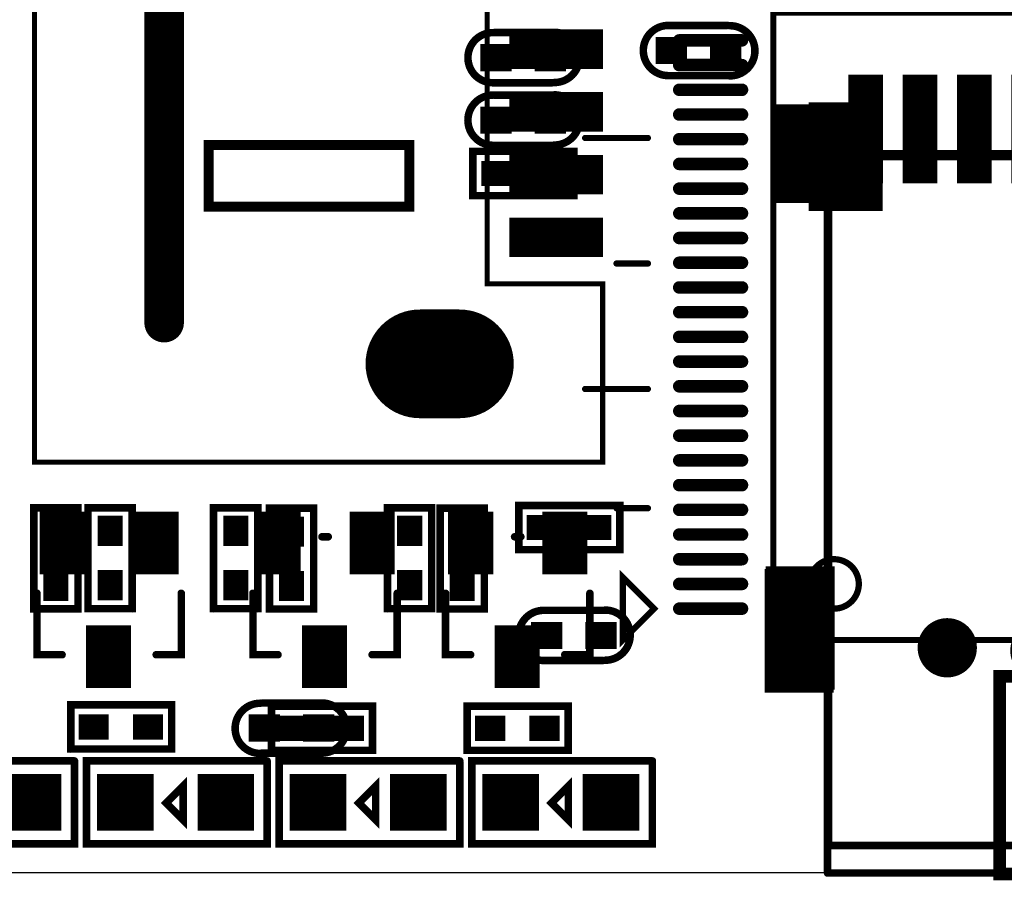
# Model space of a CAD drawing. Extents: x 68 to 180, y 55 to 144.
# Tile 2 of 27: x 92 to 111, y 56 to 73. Entities that reach past the tile are written whole.
import ezdxf

# ---------------------------------------------------------------- set-up
doc = ezdxf.new("R2010")
doc.units = 0
doc.header["$MEASUREMENT"] = 0
doc.layers.get('0').update_dxf_attribs({"linetype": 'CONTINUOUS'})
for name, color, linetype in [('BOARD_OUTLINE_00', 2, 'CONTINUOUS'), ('DRIL_PLTE_THRU_01', 16, 'CONTINUOUS'), ('DRIL_PLTE_THRU_02', 4, 'CONTINUOUS'), ('DRIL_PLTE_THRU_03', 96, 'CONTINUOUS'), ('DRIL_PLTE_THRU_04', 136, 'CONTINUOUS'), ('DRIL_PLTE_THRU_05', 34, 'CONTINUOUS'), ('DRIL_PLTE_THRU_06', 176, 'CONTINUOUS'), ('DRIL_SYMBOL', 2, 'CONTINUOUS'), ('PADS_BOT', 5, 'CONTINUOUS'), ('PADS_INNER', 1, 'CONTINUOUS'), ('PADS_TOP', 1, 'CONTINUOUS'), ('PART_BOT_2DLINE_00', 253, 'CONTINUOUS'), ('PART_TOP_2DLINE_00', 67, 'CONTINUOUS'), ('PART_TOP_2DLINE_126', 2, 'CONTINUOUS')]:
    doc.layers.add(name, color=color, linetype=linetype)

# ---------------------------------------------------------------- blocks, each defined once
blk = doc.blocks.new('BOARD_5728')
at = {"layer": 'BOARD_OUTLINE_00', "const_width": 0.0254}
blk.add_lwpolyline([(0, -12.664, -0.306685), (1, -11.664), (110.44, -11.664, -0.233627), (111.44, -12.664), (111.44, -92.464, -0.199366), (110.44, -93.464), (1, -93.464, -0.298113), (0, -92.464), (0, -85.073), (12, -85.073), (12, -50.989), (2.337, -50.989), (2.356, -32.194), (0, -32.194)], format="xyb", close=True, dxfattribs=at)
blk = doc.blocks.new('SMOOTH_0$1524')
at = {"const_width": 0.0762}
blk.add_lwpolyline([(-0.0381, 0, 1), (0.0381, 0, 1)], format="xyb", close=True, dxfattribs=at)
blk = doc.blocks.new('PART_BODY_TOP_5760')
at = {"layer": 'PART_TOP_2DLINE_00', "const_width": 0.1524}
blk.add_lwpolyline([(-0.8128, 1.8542), (0.8382, 1.8542), (0.8382, -1.8034), (-0.8382, -1.8034), (-0.8382, 1.8542)], dxfattribs=at)
blk.add_lwpolyline([(0.3556, 0.1524), (-0.3302, 0.1524), (0.0127, -0.1905)], close=True, dxfattribs=at)
blk.add_lwpolyline([(0.3556, 0.1524), (-0.3302, 0.1524), (0.0127, -0.1905)], close=True, dxfattribs=at)
blk.add_lwpolyline([(0.3556, 0.1524), (-0.3302, 0.1524), (0.0127, -0.1905)], close=True, dxfattribs=at)
at = {"layer": 'PART_TOP_2DLINE_00'}
for p in [(-0.8382, 1.8542), (-0.8128, 1.8542), (0.8382, 1.8542), (-0.3302, 0.1524), (-0.3302, 0.1524), (-0.3302, 0.1524), (0.3556, 0.1524), (0.3556, 0.1524), (0.3556, 0.1524), (0.0127, -0.1905), (0.0127, -0.1905), (0.0127, -0.1905), (-0.8382, -1.8034), (0.8382, -1.8034)]:
    blk.add_blockref('SMOOTH_0$1524', p, dxfattribs=at)
blk = doc.blocks.new('DRIL_HOLE_0')
blk.add_lwpolyline([(0, 0, 1), (0, 0, 1)], format="xyb", close=True)
blk = doc.blocks.new('PAD_0')
blk.add_lwpolyline([(0, 0, 1), (0, 0, 1)], format="xyb", close=True)
blk = doc.blocks.new('PAD_39')
at = {"const_width": 1.143}
blk.add_lwpolyline([(-0.5715, 0), (0.5715, 0)], dxfattribs=at)
blk = doc.blocks.new('STK_TOP_55')
at = {"layer": 'DRIL_PLTE_THRU_01'}
blk.add_blockref('DRIL_HOLE_0', (0, 0), dxfattribs=at)
at = {"layer": 'DRIL_PLTE_THRU_02'}
blk.add_blockref('DRIL_HOLE_0', (0, 0), dxfattribs=at)
at = {"layer": 'DRIL_PLTE_THRU_03'}
blk.add_blockref('DRIL_HOLE_0', (0, 0), dxfattribs=at)
at = {"layer": 'DRIL_PLTE_THRU_04'}
blk.add_blockref('DRIL_HOLE_0', (0, 0), dxfattribs=at)
at = {"layer": 'DRIL_PLTE_THRU_05'}
blk.add_blockref('DRIL_HOLE_0', (0, 0), dxfattribs=at)
at = {"layer": 'DRIL_PLTE_THRU_06'}
blk.add_blockref('DRIL_HOLE_0', (0, 0), dxfattribs=at)
at = {"layer": 'PADS_BOT'}
blk.add_blockref('PAD_0', (0, 0), dxfattribs=at)
at = {"layer": 'PADS_INNER'}
blk.add_blockref('PAD_0', (0, 0), dxfattribs=at)
at = {"layer": 'PADS_TOP'}
blk.add_blockref('PAD_39', (0, 0), dxfattribs=at)
blk = doc.blocks.new('SYM_TOP_43')
for name, p in [('PART_BODY_TOP_5760', (0, 0)), ('STK_TOP_55', (0, 1.016)), ('STK_TOP_55', (0, -1.016))]:
    blk.add_blockref(name, p)
blk = doc.blocks.new('PART_TOP_89')
blk.add_blockref('SYM_TOP_43', (0, 0))
blk = doc.blocks.new('PART_TOP_90')
blk.add_blockref('SYM_TOP_43', (0, 0))
blk = doc.blocks.new('PART_BODY_TOP_5761')
at = {"layer": 'PART_TOP_2DLINE_00', "const_width": 0.152}
for points in [[(-7.35, 10), (7.35, 10)], [(-7.35, 10), (-7.35, -4)], [(7.35, 10), (7.35, -4.5)]]:
    blk.add_lwpolyline(points, dxfattribs=at)
blk.add_lwpolyline([(-7.35, -4), (2.35, -4, -0.156149), (3.3, -4.5), (7.35, -4.5)], format="xyb", dxfattribs=at)
at = {"layer": 'PART_TOP_2DLINE_00'}
for p in [(-7.35, 10), (-7.35, 10), (7.35, 10), (7.35, 10), (-7.35, -4), (-7.35, -4), (2.35, -4), (3.3, -4.5), (7.35, -4.5), (7.35, -4.5)]:
    blk.add_blockref('SMOOTH_0$1524', p, dxfattribs=at)
blk = doc.blocks.new('PAD_40')
at = {"const_width": 0.7}
blk.add_lwpolyline([(-1.1, 0), (1.1, 0)], dxfattribs=at)
blk = doc.blocks.new('STK_TOP_56')
at = {"layer": 'DRIL_PLTE_THRU_01'}
blk.add_blockref('DRIL_HOLE_0', (0, 0), dxfattribs=at)
at = {"layer": 'DRIL_PLTE_THRU_02'}
blk.add_blockref('DRIL_HOLE_0', (0, 0), dxfattribs=at)
at = {"layer": 'DRIL_PLTE_THRU_03'}
blk.add_blockref('DRIL_HOLE_0', (0, 0), dxfattribs=at)
at = {"layer": 'DRIL_PLTE_THRU_04'}
blk.add_blockref('DRIL_HOLE_0', (0, 0), dxfattribs=at)
at = {"layer": 'DRIL_PLTE_THRU_05'}
blk.add_blockref('DRIL_HOLE_0', (0, 0), dxfattribs=at)
at = {"layer": 'DRIL_PLTE_THRU_06'}
blk.add_blockref('DRIL_HOLE_0', (0, 0), dxfattribs=at)
at = {"layer": 'PADS_BOT'}
blk.add_blockref('PAD_0', (0, 0), dxfattribs=at)
at = {"layer": 'PADS_INNER'}
blk.add_blockref('PAD_0', (0, 0), dxfattribs=at)
at = {"layer": 'PADS_TOP', "rotation": 90}
blk.add_blockref('PAD_40', (0, 0), dxfattribs=at)
blk = doc.blocks.new('PAD_41')
at = {"const_width": 1.2}
blk.add_lwpolyline([(-1, 0), (1, 0)], dxfattribs=at)
blk = doc.blocks.new('STK_TOP_57')
at = {"layer": 'DRIL_PLTE_THRU_01'}
blk.add_blockref('DRIL_HOLE_0', (0, 0), dxfattribs=at)
at = {"layer": 'DRIL_PLTE_THRU_02'}
blk.add_blockref('DRIL_HOLE_0', (0, 0), dxfattribs=at)
at = {"layer": 'DRIL_PLTE_THRU_03'}
blk.add_blockref('DRIL_HOLE_0', (0, 0), dxfattribs=at)
at = {"layer": 'DRIL_PLTE_THRU_04'}
blk.add_blockref('DRIL_HOLE_0', (0, 0), dxfattribs=at)
at = {"layer": 'DRIL_PLTE_THRU_05'}
blk.add_blockref('DRIL_HOLE_0', (0, 0), dxfattribs=at)
at = {"layer": 'DRIL_PLTE_THRU_06'}
blk.add_blockref('DRIL_HOLE_0', (0, 0), dxfattribs=at)
at = {"layer": 'PADS_BOT'}
blk.add_blockref('PAD_0', (0, 0), dxfattribs=at)
at = {"layer": 'PADS_INNER'}
blk.add_blockref('PAD_0', (0, 0), dxfattribs=at)
at = {"layer": 'PADS_TOP', "rotation": 90}
blk.add_blockref('PAD_41', (0, 0), dxfattribs=at)
blk = doc.blocks.new('PAD_42')
at = {"const_width": 1.397}
blk.add_lwpolyline([(-1.25, 0), (1.25, 0)], dxfattribs=at)
blk = doc.blocks.new('STK_TOP_58')
at = {"layer": 'DRIL_PLTE_THRU_01'}
blk.add_blockref('DRIL_HOLE_0', (0, 0), dxfattribs=at)
at = {"layer": 'DRIL_PLTE_THRU_02'}
blk.add_blockref('DRIL_HOLE_0', (0, 0), dxfattribs=at)
at = {"layer": 'DRIL_PLTE_THRU_03'}
blk.add_blockref('DRIL_HOLE_0', (0, 0), dxfattribs=at)
at = {"layer": 'DRIL_PLTE_THRU_04'}
blk.add_blockref('DRIL_HOLE_0', (0, 0), dxfattribs=at)
at = {"layer": 'DRIL_PLTE_THRU_05'}
blk.add_blockref('DRIL_HOLE_0', (0, 0), dxfattribs=at)
at = {"layer": 'DRIL_PLTE_THRU_06'}
blk.add_blockref('DRIL_HOLE_0', (0, 0), dxfattribs=at)
at = {"layer": 'PADS_BOT'}
blk.add_blockref('PAD_0', (0, 0), dxfattribs=at)
at = {"layer": 'PADS_INNER'}
blk.add_blockref('PAD_0', (0, 0), dxfattribs=at)
at = {"layer": 'PADS_TOP', "rotation": 90}
blk.add_blockref('PAD_42', (0, 0), dxfattribs=at)
blk = doc.blocks.new('PAD_43')
at = {"const_width": 1.5}
blk.add_lwpolyline([(-1.1, 0), (1.1, 0)], dxfattribs=at)
blk = doc.blocks.new('STK_TOP_59')
at = {"layer": 'DRIL_PLTE_THRU_01'}
blk.add_blockref('DRIL_HOLE_0', (0, 0), dxfattribs=at)
at = {"layer": 'DRIL_PLTE_THRU_02'}
blk.add_blockref('DRIL_HOLE_0', (0, 0), dxfattribs=at)
at = {"layer": 'DRIL_PLTE_THRU_03'}
blk.add_blockref('DRIL_HOLE_0', (0, 0), dxfattribs=at)
at = {"layer": 'DRIL_PLTE_THRU_04'}
blk.add_blockref('DRIL_HOLE_0', (0, 0), dxfattribs=at)
at = {"layer": 'DRIL_PLTE_THRU_05'}
blk.add_blockref('DRIL_HOLE_0', (0, 0), dxfattribs=at)
at = {"layer": 'DRIL_PLTE_THRU_06'}
blk.add_blockref('DRIL_HOLE_0', (0, 0), dxfattribs=at)
at = {"layer": 'PADS_BOT'}
blk.add_blockref('PAD_0', (0, 0), dxfattribs=at)
at = {"layer": 'PADS_INNER'}
blk.add_blockref('PAD_0', (0, 0), dxfattribs=at)
at = {"layer": 'PADS_TOP', "rotation": 90}
blk.add_blockref('PAD_43', (0, 0), dxfattribs=at)
blk = doc.blocks.new('DRIL_SYMBOL_1$2')
at = {"layer": 'DRIL_SYMBOL', "const_width": 0.0508}
for points in [[(0, -0.254), (0, 0.254)], [(-0.254, 0), (0.254, 0)]]:
    blk.add_lwpolyline(points, dxfattribs=at)
blk = doc.blocks.new('DRIL_HOLE_1$2')
at = {"const_width": 0.6}
blk.add_lwpolyline([(-0.3, 0, 1), (0.3, 0, 1)], format="xyb", close=True, dxfattribs=at)
blk.add_blockref('DRIL_SYMBOL_1$2', (0, 0))
blk = doc.blocks.new('PAD_11')
at = {"const_width": 0.6}
blk.add_lwpolyline([(0, -0.3, 1), (0, 0.3, 1)], format="xyb", close=True, dxfattribs=at)
blk = doc.blocks.new('STK_TOP_60')
at = {"layer": 'DRIL_PLTE_THRU_01'}
blk.add_blockref('DRIL_HOLE_1$2', (0, 0), dxfattribs=at)
at = {"layer": 'DRIL_PLTE_THRU_02'}
blk.add_blockref('DRIL_HOLE_1$2', (0, 0), dxfattribs=at)
at = {"layer": 'DRIL_PLTE_THRU_03'}
blk.add_blockref('DRIL_HOLE_1$2', (0, 0), dxfattribs=at)
at = {"layer": 'DRIL_PLTE_THRU_04'}
blk.add_blockref('DRIL_HOLE_1$2', (0, 0), dxfattribs=at)
at = {"layer": 'DRIL_PLTE_THRU_05'}
blk.add_blockref('DRIL_HOLE_1$2', (0, 0), dxfattribs=at)
at = {"layer": 'DRIL_PLTE_THRU_06'}
blk.add_blockref('DRIL_HOLE_1$2', (0, 0), dxfattribs=at)
at = {"layer": 'PADS_BOT'}
blk.add_blockref('PAD_11', (0, 0), dxfattribs=at)
at = {"layer": 'PADS_INNER'}
blk.add_blockref('PAD_11', (0, 0), dxfattribs=at)
at = {"layer": 'PADS_TOP'}
blk.add_blockref('PAD_11', (0, 0), dxfattribs=at)
blk = doc.blocks.new('SYM_TOP_44')
for name, p in [('STK_TOP_56', (-6.6, 10.5)), ('STK_TOP_56', (-5.5, 10.5)), ('STK_TOP_56', (-4.4, 10.5)), ('STK_TOP_56', (-3.3, 10.5)), ('STK_TOP_56', (-2.2, 10.5)), ('STK_TOP_56', (-1.1, 10.5)), ('STK_TOP_56', (0, 10.5)), ('STK_TOP_56', (1.15, 10.5)), ('STK_TOP_56', (2.25, 10.5)), ('STK_TOP_59', (6.985, 9.99998)), ('STK_TOP_57', (-7.9248, 9.99998)), ('PART_BODY_TOP_5761', (0, 0)), ('STK_TOP_58', (-7.9248, 0.40005)), ('STK_TOP_58', (7.9248, 0.40005)), ('STK_TOP_60', (-4.95, 0)), ('STK_TOP_60', (3.05, 0))]:
    blk.add_blockref(name, p)
blk = doc.blocks.new('PART_TOP_92')
blk.add_blockref('SYM_TOP_44', (0, 0))
blk = doc.blocks.new('PART_BODY_BOT_5761')
at = {"layer": 'PART_BOT_2DLINE_00', "const_width": 0.152}
for points in [[(-7.35, 10), (7.35, 10)], [(-7.35, 10), (-7.35, -4)], [(7.35, 10), (7.35, -4.5)]]:
    blk.add_lwpolyline(points, dxfattribs=at)
blk.add_lwpolyline([(-7.35, -4), (2.35, -4, -0.156149), (3.3, -4.5), (7.35, -4.5)], format="xyb", dxfattribs=at)
at = {"layer": 'PART_BOT_2DLINE_00'}
for p in [(-7.35, 10), (-7.35, 10), (7.35, 10), (7.35, 10), (-7.35, -4), (-7.35, -4), (2.35, -4), (3.3, -4.5), (7.35, -4.5), (7.35, -4.5)]:
    blk.add_blockref('SMOOTH_0$1524', p, dxfattribs=at)
blk = doc.blocks.new('STK_BOT_56')
at = {"layer": 'DRIL_PLTE_THRU_01'}
blk.add_blockref('DRIL_HOLE_0', (0, 0), dxfattribs=at)
at = {"layer": 'DRIL_PLTE_THRU_02'}
blk.add_blockref('DRIL_HOLE_0', (0, 0), dxfattribs=at)
at = {"layer": 'DRIL_PLTE_THRU_03'}
blk.add_blockref('DRIL_HOLE_0', (0, 0), dxfattribs=at)
at = {"layer": 'DRIL_PLTE_THRU_04'}
blk.add_blockref('DRIL_HOLE_0', (0, 0), dxfattribs=at)
at = {"layer": 'DRIL_PLTE_THRU_05'}
blk.add_blockref('DRIL_HOLE_0', (0, 0), dxfattribs=at)
at = {"layer": 'DRIL_PLTE_THRU_06'}
blk.add_blockref('DRIL_HOLE_0', (0, 0), dxfattribs=at)
at = {"layer": 'PADS_BOT', "rotation": 90}
blk.add_blockref('PAD_40', (0, 0), dxfattribs=at)
at = {"layer": 'PADS_INNER'}
blk.add_blockref('PAD_0', (0, 0), dxfattribs=at)
at = {"layer": 'PADS_TOP'}
blk.add_blockref('PAD_0', (0, 0), dxfattribs=at)
blk = doc.blocks.new('STK_BOT_57')
at = {"layer": 'DRIL_PLTE_THRU_01'}
blk.add_blockref('DRIL_HOLE_0', (0, 0), dxfattribs=at)
at = {"layer": 'DRIL_PLTE_THRU_02'}
blk.add_blockref('DRIL_HOLE_0', (0, 0), dxfattribs=at)
at = {"layer": 'DRIL_PLTE_THRU_03'}
blk.add_blockref('DRIL_HOLE_0', (0, 0), dxfattribs=at)
at = {"layer": 'DRIL_PLTE_THRU_04'}
blk.add_blockref('DRIL_HOLE_0', (0, 0), dxfattribs=at)
at = {"layer": 'DRIL_PLTE_THRU_05'}
blk.add_blockref('DRIL_HOLE_0', (0, 0), dxfattribs=at)
at = {"layer": 'DRIL_PLTE_THRU_06'}
blk.add_blockref('DRIL_HOLE_0', (0, 0), dxfattribs=at)
at = {"layer": 'PADS_BOT', "rotation": 90}
blk.add_blockref('PAD_41', (0, 0), dxfattribs=at)
at = {"layer": 'PADS_INNER'}
blk.add_blockref('PAD_0', (0, 0), dxfattribs=at)
at = {"layer": 'PADS_TOP'}
blk.add_blockref('PAD_0', (0, 0), dxfattribs=at)
blk = doc.blocks.new('STK_BOT_58')
at = {"layer": 'DRIL_PLTE_THRU_01'}
blk.add_blockref('DRIL_HOLE_0', (0, 0), dxfattribs=at)
at = {"layer": 'DRIL_PLTE_THRU_02'}
blk.add_blockref('DRIL_HOLE_0', (0, 0), dxfattribs=at)
at = {"layer": 'DRIL_PLTE_THRU_03'}
blk.add_blockref('DRIL_HOLE_0', (0, 0), dxfattribs=at)
at = {"layer": 'DRIL_PLTE_THRU_04'}
blk.add_blockref('DRIL_HOLE_0', (0, 0), dxfattribs=at)
at = {"layer": 'DRIL_PLTE_THRU_05'}
blk.add_blockref('DRIL_HOLE_0', (0, 0), dxfattribs=at)
at = {"layer": 'DRIL_PLTE_THRU_06'}
blk.add_blockref('DRIL_HOLE_0', (0, 0), dxfattribs=at)
at = {"layer": 'PADS_BOT', "rotation": 90}
blk.add_blockref('PAD_42', (0, 0), dxfattribs=at)
at = {"layer": 'PADS_INNER'}
blk.add_blockref('PAD_0', (0, 0), dxfattribs=at)
at = {"layer": 'PADS_TOP'}
blk.add_blockref('PAD_0', (0, 0), dxfattribs=at)
blk = doc.blocks.new('STK_BOT_59')
at = {"layer": 'DRIL_PLTE_THRU_01'}
blk.add_blockref('DRIL_HOLE_0', (0, 0), dxfattribs=at)
at = {"layer": 'DRIL_PLTE_THRU_02'}
blk.add_blockref('DRIL_HOLE_0', (0, 0), dxfattribs=at)
at = {"layer": 'DRIL_PLTE_THRU_03'}
blk.add_blockref('DRIL_HOLE_0', (0, 0), dxfattribs=at)
at = {"layer": 'DRIL_PLTE_THRU_04'}
blk.add_blockref('DRIL_HOLE_0', (0, 0), dxfattribs=at)
at = {"layer": 'DRIL_PLTE_THRU_05'}
blk.add_blockref('DRIL_HOLE_0', (0, 0), dxfattribs=at)
at = {"layer": 'DRIL_PLTE_THRU_06'}
blk.add_blockref('DRIL_HOLE_0', (0, 0), dxfattribs=at)
at = {"layer": 'PADS_BOT', "rotation": 90}
blk.add_blockref('PAD_43', (0, 0), dxfattribs=at)
at = {"layer": 'PADS_INNER'}
blk.add_blockref('PAD_0', (0, 0), dxfattribs=at)
at = {"layer": 'PADS_TOP'}
blk.add_blockref('PAD_0', (0, 0), dxfattribs=at)
blk = doc.blocks.new('STK_BOT_60')
at = {"layer": 'DRIL_PLTE_THRU_01'}
blk.add_blockref('DRIL_HOLE_1$2', (0, 0), dxfattribs=at)
at = {"layer": 'DRIL_PLTE_THRU_02'}
blk.add_blockref('DRIL_HOLE_1$2', (0, 0), dxfattribs=at)
at = {"layer": 'DRIL_PLTE_THRU_03'}
blk.add_blockref('DRIL_HOLE_1$2', (0, 0), dxfattribs=at)
at = {"layer": 'DRIL_PLTE_THRU_04'}
blk.add_blockref('DRIL_HOLE_1$2', (0, 0), dxfattribs=at)
at = {"layer": 'DRIL_PLTE_THRU_05'}
blk.add_blockref('DRIL_HOLE_1$2', (0, 0), dxfattribs=at)
at = {"layer": 'DRIL_PLTE_THRU_06'}
blk.add_blockref('DRIL_HOLE_1$2', (0, 0), dxfattribs=at)
at = {"layer": 'PADS_BOT'}
blk.add_blockref('PAD_11', (0, 0), dxfattribs=at)
at = {"layer": 'PADS_INNER'}
blk.add_blockref('PAD_11', (0, 0), dxfattribs=at)
at = {"layer": 'PADS_TOP'}
blk.add_blockref('PAD_11', (0, 0), dxfattribs=at)
blk = doc.blocks.new('SYM_BOT_44')
for name, p in [('STK_BOT_56', (-6.6, 10.5)), ('STK_BOT_56', (-5.5, 10.5)), ('STK_BOT_56', (-4.4, 10.5)), ('STK_BOT_56', (-3.3, 10.5)), ('STK_BOT_56', (-2.2, 10.5)), ('STK_BOT_56', (-1.1, 10.5)), ('STK_BOT_56', (0, 10.5)), ('STK_BOT_56', (1.15, 10.5)), ('STK_BOT_56', (2.25, 10.5)), ('STK_BOT_59', (6.985, 9.99998)), ('STK_BOT_57', (-7.9248, 9.99998)), ('PART_BODY_BOT_5761', (0, 0)), ('STK_BOT_58', (-7.9248, 0.40005)), ('STK_BOT_58', (7.9248, 0.40005)), ('STK_BOT_60', (-4.95, 0)), ('STK_BOT_60', (3.05, 0))]:
    blk.add_blockref(name, p)
blk = doc.blocks.new('PART_BOT_93')
blk.add_blockref('SYM_BOT_44', (0, 0))
blk = doc.blocks.new('PART_BODY_TOP_5731')
at = {"layer": 'PART_TOP_2DLINE_00', "const_width": 0.152}
blk.add_lwpolyline([(-1.028, -0.449), (-1.028, 0.446), (1.015, 0.446), (1.015, -0.449)], close=True, dxfattribs=at)
at = {"layer": 'PART_TOP_2DLINE_00'}
for p in [(-1.028, 0.446), (1.015, 0.446), (-1.028, -0.449), (1.015, -0.449)]:
    blk.add_blockref('SMOOTH_0$1524', p, dxfattribs=at)
blk = doc.blocks.new('PAD_1')
at = {"const_width": 0.508}
blk.add_lwpolyline([(-0.305, 0), (0.305, 0)], dxfattribs=at)
blk = doc.blocks.new('STK_TOP_14')
at = {"layer": 'DRIL_PLTE_THRU_01'}
blk.add_blockref('DRIL_HOLE_0', (0, 0), dxfattribs=at)
at = {"layer": 'DRIL_PLTE_THRU_02'}
blk.add_blockref('DRIL_HOLE_0', (0, 0), dxfattribs=at)
at = {"layer": 'DRIL_PLTE_THRU_03'}
blk.add_blockref('DRIL_HOLE_0', (0, 0), dxfattribs=at)
at = {"layer": 'DRIL_PLTE_THRU_04'}
blk.add_blockref('DRIL_HOLE_0', (0, 0), dxfattribs=at)
at = {"layer": 'DRIL_PLTE_THRU_05'}
blk.add_blockref('DRIL_HOLE_0', (0, 0), dxfattribs=at)
at = {"layer": 'DRIL_PLTE_THRU_06'}
blk.add_blockref('DRIL_HOLE_0', (0, 0), dxfattribs=at)
at = {"layer": 'PADS_BOT'}
blk.add_blockref('PAD_0', (0, 0), dxfattribs=at)
at = {"layer": 'PADS_INNER'}
blk.add_blockref('PAD_0', (0, 0), dxfattribs=at)
at = {"layer": 'PADS_TOP'}
blk.add_blockref('PAD_1', (0, 0), dxfattribs=at)
blk = doc.blocks.new('SYM_TOP_14')
for name, p in [('PART_BODY_TOP_5731', (0, 0)), ('STK_TOP_14', (-0.55, 0)), ('STK_TOP_14', (0.55, 0))]:
    blk.add_blockref(name, p)
blk = doc.blocks.new('PART_TOP_102')
blk.add_blockref('SYM_TOP_14', (0, 0))
blk = doc.blocks.new('PART_BODY_BOT_5731')
at = {"layer": 'PART_BOT_2DLINE_00', "const_width": 0.152}
blk.add_lwpolyline([(-1.028, -0.449), (-1.028, 0.446), (1.015, 0.446), (1.015, -0.449)], close=True, dxfattribs=at)
at = {"layer": 'PART_BOT_2DLINE_00'}
for p in [(-1.028, 0.446), (1.015, 0.446), (-1.028, -0.449), (1.015, -0.449)]:
    blk.add_blockref('SMOOTH_0$1524', p, dxfattribs=at)
blk = doc.blocks.new('STK_BOT_14')
at = {"layer": 'DRIL_PLTE_THRU_01'}
blk.add_blockref('DRIL_HOLE_0', (0, 0), dxfattribs=at)
at = {"layer": 'DRIL_PLTE_THRU_02'}
blk.add_blockref('DRIL_HOLE_0', (0, 0), dxfattribs=at)
at = {"layer": 'DRIL_PLTE_THRU_03'}
blk.add_blockref('DRIL_HOLE_0', (0, 0), dxfattribs=at)
at = {"layer": 'DRIL_PLTE_THRU_04'}
blk.add_blockref('DRIL_HOLE_0', (0, 0), dxfattribs=at)
at = {"layer": 'DRIL_PLTE_THRU_05'}
blk.add_blockref('DRIL_HOLE_0', (0, 0), dxfattribs=at)
at = {"layer": 'DRIL_PLTE_THRU_06'}
blk.add_blockref('DRIL_HOLE_0', (0, 0), dxfattribs=at)
at = {"layer": 'PADS_BOT'}
blk.add_blockref('PAD_1', (0, 0), dxfattribs=at)
at = {"layer": 'PADS_INNER'}
blk.add_blockref('PAD_0', (0, 0), dxfattribs=at)
at = {"layer": 'PADS_TOP'}
blk.add_blockref('PAD_0', (0, 0), dxfattribs=at)
blk = doc.blocks.new('SYM_BOT_14')
for name, p in [('PART_BODY_BOT_5731', (0, 0)), ('STK_BOT_14', (-0.55, 0)), ('STK_BOT_14', (0.55, 0))]:
    blk.add_blockref(name, p)
blk = doc.blocks.new('PART_BOT_103')
blk.add_blockref('SYM_BOT_14', (0, 0))
blk = doc.blocks.new('PART_BOT_105')
blk.add_blockref('SYM_BOT_14', (0, 0))
blk = doc.blocks.new('PART_BOT_170')
blk.add_blockref('SYM_BOT_14', (0, 0))
blk = doc.blocks.new('PART_BOT_171')
blk.add_blockref('SYM_BOT_14', (0, 0))
blk = doc.blocks.new('SMOOTH_0$1016')
at = {"const_width": 0.0508}
blk.add_lwpolyline([(-0.0254, 0, 1), (0.0254, 0, 1)], format="xyb", close=True, dxfattribs=at)
blk = doc.blocks.new('SMOOTH_0$8')
at = {"const_width": 0.4}
blk.add_lwpolyline([(-0.2, 0, 1), (0.2, 0, 1)], format="xyb", close=True, dxfattribs=at)
blk = doc.blocks.new('SMOOTH_0$2')
at = {"const_width": 0.1}
blk.add_lwpolyline([(-0.05, 0, 1), (0.05, 0, 1)], format="xyb", close=True, dxfattribs=at)
blk = doc.blocks.new('PART_BODY_TOP_5772')
at = {"layer": 'PART_TOP_2DLINE_00'}
for points, const_width in [([(-4.55, -0.94), (-0.94, -0.94), (-0.94, 1.397), (8.603, 1.397), (8.603, -0.94), (12.062, -0.94), (12.95, -0.15), (12.95, 10.56), (-4.55, 10.56)], 0.102), ([(0.622, 7.036), (1.867, 7.036), (1.867, 2.972), (0.622, 2.972)], 0.2), ([(5.728, 7.061), (6.972, 7.061), (6.972, 2.997), (5.728, 2.997)], 0.2)]:
    blk.add_lwpolyline(points, close=True, dxfattribs=dict(at, const_width=const_width))
for points, const_width in [([(-1.727, 7.938), (8.992, 7.938), (8.992, 10.198)], 0.8), ([(12.294, -0.66), (12.294, 10.566)], 0.102)]:
    blk.add_lwpolyline(points, dxfattribs=dict(at, const_width=const_width))
for name, p in [('SMOOTH_0$1016', (-4.55, 10.56)), ('SMOOTH_0$8', (8.992, 10.198)), ('SMOOTH_0$1016', (12.294, 10.566)), ('SMOOTH_0$1016', (12.95, 10.56)), ('SMOOTH_0$8', (-1.727, 7.938)), ('SMOOTH_0$8', (8.992, 7.938)), ('SMOOTH_0$2', (0.622, 7.036)), ('SMOOTH_0$2', (1.867, 7.036)), ('SMOOTH_0$2', (5.728, 7.061)), ('SMOOTH_0$2', (6.972, 7.061)), ('SMOOTH_0$2', (0.622, 2.972)), ('SMOOTH_0$2', (1.867, 2.972)), ('SMOOTH_0$2', (5.728, 2.997)), ('SMOOTH_0$2', (6.972, 2.997)), ('SMOOTH_0$1016', (-0.94, 1.397)), ('SMOOTH_0$1016', (8.603, 1.397)), ('SMOOTH_0$1016', (12.95, -0.15)), ('SMOOTH_0$1016', (12.294, -0.66)), ('SMOOTH_0$1016', (-4.55, -0.94)), ('SMOOTH_0$1016', (-0.94, -0.94)), ('SMOOTH_0$1016', (8.603, -0.94)), ('SMOOTH_0$1016', (12.062, -0.94))]:
    blk.add_blockref(name, p, dxfattribs=at)
blk = doc.blocks.new('PAD_21')
blk.add_lwpolyline([(0, 0), (0, 0)])
blk = doc.blocks.new('PAD_55')
at = {"const_width": 0.8}
blk.add_lwpolyline([(-0.95, 0), (0.95, 0)], dxfattribs=at)
blk = doc.blocks.new('STK_TOP_75')
at = {"layer": 'DRIL_PLTE_THRU_01'}
blk.add_blockref('DRIL_HOLE_0', (0, 0), dxfattribs=at)
at = {"layer": 'DRIL_PLTE_THRU_02'}
blk.add_blockref('DRIL_HOLE_0', (0, 0), dxfattribs=at)
at = {"layer": 'DRIL_PLTE_THRU_03'}
blk.add_blockref('DRIL_HOLE_0', (0, 0), dxfattribs=at)
at = {"layer": 'DRIL_PLTE_THRU_04'}
blk.add_blockref('DRIL_HOLE_0', (0, 0), dxfattribs=at)
at = {"layer": 'DRIL_PLTE_THRU_05'}
blk.add_blockref('DRIL_HOLE_0', (0, 0), dxfattribs=at)
at = {"layer": 'DRIL_PLTE_THRU_06'}
blk.add_blockref('DRIL_HOLE_0', (0, 0), dxfattribs=at)
at = {"layer": 'PADS_BOT'}
blk.add_blockref('PAD_21', (0, 0), dxfattribs=at)
at = {"layer": 'PADS_INNER'}
blk.add_blockref('PAD_21', (0, 0), dxfattribs=at)
at = {"layer": 'PADS_TOP', "rotation": 90}
blk.add_blockref('PAD_55', (0, 0), dxfattribs=at)
blk = doc.blocks.new('DRIL_SYMBOL_1$8')
at = {"layer": 'DRIL_SYMBOL', "const_width": 0.0508}
for points in [[(0, -0.254), (0, 0.254)], [(-0.254, 0), (0.254, 0)]]:
    blk.add_lwpolyline(points, dxfattribs=at)
blk = doc.blocks.new('DRIL_HOLE_1$8')
at = {"const_width": 0.9}
blk.add_lwpolyline([(-0.45, 0, 1), (0.45, 0, 1)], format="xyb", close=True, dxfattribs=at)
blk.add_blockref('DRIL_SYMBOL_1$8', (0, 0))
blk = doc.blocks.new('PAD_56')
at = {"const_width": 1.1}
blk.add_lwpolyline([(-0.4, -0.55), (0.4, -0.55, 1), (0.4, 0.55), (-0.4, 0.55, 1)], format="xyb", close=True, dxfattribs=at)
blk = doc.blocks.new('STK_TOP_76')
at = {"layer": 'DRIL_PLTE_THRU_01'}
blk.add_blockref('DRIL_HOLE_1$8', (0, 0), dxfattribs=at)
at = {"layer": 'DRIL_PLTE_THRU_02'}
blk.add_blockref('DRIL_HOLE_1$8', (0, 0), dxfattribs=at)
at = {"layer": 'DRIL_PLTE_THRU_03'}
blk.add_blockref('DRIL_HOLE_1$8', (0, 0), dxfattribs=at)
at = {"layer": 'DRIL_PLTE_THRU_04'}
blk.add_blockref('DRIL_HOLE_1$8', (0, 0), dxfattribs=at)
at = {"layer": 'DRIL_PLTE_THRU_05'}
blk.add_blockref('DRIL_HOLE_1$8', (0, 0), dxfattribs=at)
at = {"layer": 'DRIL_PLTE_THRU_06'}
blk.add_blockref('DRIL_HOLE_1$8', (0, 0), dxfattribs=at)
at = {"layer": 'PADS_BOT', "rotation": 90}
blk.add_blockref('PAD_56', (0, 0), dxfattribs=at)
at = {"layer": 'PADS_INNER', "rotation": 90}
blk.add_blockref('PAD_56', (0, 0), dxfattribs=at)
at = {"layer": 'PADS_TOP', "rotation": 90}
blk.add_blockref('PAD_56', (0, 0), dxfattribs=at)
blk = doc.blocks.new('SYM_TOP_55')
for name, p in [('PART_BODY_TOP_5772', (0, 0)), ('STK_TOP_76', (-2.56, 2.36)), ('STK_TOP_76', (10.18, 2.36)), ('STK_TOP_75', (0, 0)), ('STK_TOP_75', (1.27, 0)), ('STK_TOP_75', (2.54, 0)), ('STK_TOP_75', (3.81, 0)), ('STK_TOP_75', (5.08, 0)), ('STK_TOP_75', (6.35, 0)), ('STK_TOP_75', (7.62, 0))]:
    blk.add_blockref(name, p)
blk = doc.blocks.new('PART_TOP_224')
blk.add_blockref('SYM_TOP_55', (0, 0))
blk = doc.blocks.new('PART_BODY_TOP_5779')
at = {"layer": 'PART_TOP_2DLINE_00', "const_width": 0.152}
for points in [[(0, 2.259), (-0.508, 2.259), (-0.508, 1.016)], [(1.905, 2.259), (2.413, 2.259), (2.413, 1.016)]]:
    blk.add_lwpolyline(points, dxfattribs=at)
at = {"layer": 'PART_TOP_2DLINE_126', "const_width": 0.152}
blk.add_lwpolyline([(0.889, -0.127), (1.016, -0.127)], dxfattribs=at)
at = {"layer": 'PART_TOP_2DLINE_00'}
for p in [(-0.508, 2.259), (0, 2.259), (1.905, 2.259), (2.413, 2.259), (-0.508, 1.016), (2.413, 1.016)]:
    blk.add_blockref('SMOOTH_0$1524', p, dxfattribs=at)
at = {"layer": 'PART_TOP_2DLINE_126'}
for p in [(0.889, -0.127), (1.016, -0.127)]:
    blk.add_blockref('SMOOTH_0$1524', p, dxfattribs=at)
blk = doc.blocks.new('PAD_63')
at = {"const_width": 0.914}
blk.add_lwpolyline([(-0.635, 0), (0.635, 0)], dxfattribs=at)
blk = doc.blocks.new('STK_TOP_85')
at = {"layer": 'DRIL_PLTE_THRU_01'}
blk.add_blockref('DRIL_HOLE_0', (0, 0), dxfattribs=at)
at = {"layer": 'DRIL_PLTE_THRU_02'}
blk.add_blockref('DRIL_HOLE_0', (0, 0), dxfattribs=at)
at = {"layer": 'DRIL_PLTE_THRU_03'}
blk.add_blockref('DRIL_HOLE_0', (0, 0), dxfattribs=at)
at = {"layer": 'DRIL_PLTE_THRU_04'}
blk.add_blockref('DRIL_HOLE_0', (0, 0), dxfattribs=at)
at = {"layer": 'DRIL_PLTE_THRU_05'}
blk.add_blockref('DRIL_HOLE_0', (0, 0), dxfattribs=at)
at = {"layer": 'DRIL_PLTE_THRU_06'}
blk.add_blockref('DRIL_HOLE_0', (0, 0), dxfattribs=at)
at = {"layer": 'PADS_BOT'}
blk.add_blockref('PAD_0', (0, 0), dxfattribs=at)
at = {"layer": 'PADS_INNER'}
blk.add_blockref('PAD_0', (0, 0), dxfattribs=at)
at = {"layer": 'PADS_TOP', "rotation": 90}
blk.add_blockref('PAD_63', (0, 0), dxfattribs=at)
blk = doc.blocks.new('SYM_TOP_62')
for name, p in [('STK_TOP_85', (0.9652, 2.29997)), ('PART_BODY_TOP_5779', (0, 0)), ('STK_TOP_85', (0, 0)), ('STK_TOP_85', (1.905, 0))]:
    blk.add_blockref(name, p)
blk = doc.blocks.new('PART_TOP_247')
blk.add_blockref('SYM_TOP_62', (0, 0))
blk = doc.blocks.new('SMOOTH_0$127')
at = {"const_width": 0.0635}
blk.add_lwpolyline([(-0.03175, 0, 1), (0.03175, 0, 1)], format="xyb", close=True, dxfattribs=at)
blk = doc.blocks.new('PART_BODY_BOT_5788')
at = {"layer": 'PART_BOT_2DLINE_00', "const_width": 0.127}
blk.add_lwpolyline([(-6.385, -8.509), (-6.385, -1.524), (-5.25, -1.524), (-5.25, 0.381), (-6.385, 0.381), (-6.385, 8.636), (6.315, 8.636), (6.315, -8.509)], close=True, dxfattribs=at)
blk.add_lwpolyline([(-4.74975, -7.27888, 1), (-5.75, -7.27888, 1)], format="xyb", close=True, dxfattribs=at)
for points in [[(-5.75, -10.922), (-5.115, -11.557), (-6.385, -11.557), (-5.75, -10.922)], [(-3.718, -11.049), (-3.718, -11.684)], [(-1.305, -11.049), (-1.305, -12.319)], [(1.235, -11.049), (1.235, -11.684)], [(3.775, -11.049), (3.775, -12.319)]]:
    blk.add_lwpolyline(points, dxfattribs=at)
at = {"layer": 'PART_BOT_2DLINE_00'}
for p in [(-6.385, -8.509), (-5.75, -10.922), (-5.75, -10.922), (-3.718, -11.049), (-1.305, -11.049), (1.235, -11.049), (3.775, -11.049), (-6.385, -11.557), (-5.115, -11.557), (-3.718, -11.684), (1.235, -11.684), (-1.305, -12.319), (3.775, -12.319)]:
    blk.add_blockref('SMOOTH_0$127', p, dxfattribs=at)
blk = doc.blocks.new('PAD_71')
at = {"const_width": 0.127}
blk.add_lwpolyline([(-0.635, -0.0635), (0.635, -0.0635, 1), (0.635, 0.0635), (-0.635, 0.0635, 1)], format="xyb", close=True, dxfattribs=at)
blk = doc.blocks.new('STK_BOT_101')
at = {"layer": 'DRIL_PLTE_THRU_01'}
blk.add_blockref('DRIL_HOLE_0', (0, 0), dxfattribs=at)
at = {"layer": 'DRIL_PLTE_THRU_02'}
blk.add_blockref('DRIL_HOLE_0', (0, 0), dxfattribs=at)
at = {"layer": 'DRIL_PLTE_THRU_03'}
blk.add_blockref('DRIL_HOLE_0', (0, 0), dxfattribs=at)
at = {"layer": 'DRIL_PLTE_THRU_04'}
blk.add_blockref('DRIL_HOLE_0', (0, 0), dxfattribs=at)
at = {"layer": 'DRIL_PLTE_THRU_05'}
blk.add_blockref('DRIL_HOLE_0', (0, 0), dxfattribs=at)
at = {"layer": 'DRIL_PLTE_THRU_06'}
blk.add_blockref('DRIL_HOLE_0', (0, 0), dxfattribs=at)
at = {"layer": 'PADS_BOT', "rotation": 90}
blk.add_blockref('PAD_71', (0, 0), dxfattribs=at)
at = {"layer": 'PADS_INNER'}
blk.add_blockref('PAD_0', (0, 0), dxfattribs=at)
at = {"layer": 'PADS_TOP'}
blk.add_blockref('PAD_0', (0, 0), dxfattribs=at)
blk = doc.blocks.new('SYM_BOT_71')
for name, p in [('PART_BODY_BOT_5788', (0, 0)), ('STK_BOT_101', (-5.75, -9.779)), ('STK_BOT_101', (-5.25, -9.779)), ('STK_BOT_101', (-4.75, -9.779)), ('STK_BOT_101', (-4.25, -9.779)), ('STK_BOT_101', (-3.75, -9.779)), ('STK_BOT_101', (-3.25, -9.779)), ('STK_BOT_101', (-2.75, -9.779)), ('STK_BOT_101', (-2.25, -9.779)), ('STK_BOT_101', (-1.75, -9.779)), ('STK_BOT_101', (-1.25, -9.779)), ('STK_BOT_101', (-0.75, -9.779)), ('STK_BOT_101', (-0.25, -9.779)), ('STK_BOT_101', (0.25, -9.779)), ('STK_BOT_101', (0.75, -9.779)), ('STK_BOT_101', (1.25, -9.779)), ('STK_BOT_101', (1.75, -9.779)), ('STK_BOT_101', (2.25, -9.779)), ('STK_BOT_101', (2.75, -9.779)), ('STK_BOT_101', (3.25, -9.779)), ('STK_BOT_101', (3.75, -9.779)), ('STK_BOT_101', (4.25, -9.779)), ('STK_BOT_101', (4.75, -9.779)), ('STK_BOT_101', (5.25, -9.779)), ('STK_BOT_101', (5.75, -9.779))]:
    blk.add_blockref(name, p)
blk = doc.blocks.new('PART_BOT_257')
blk.add_blockref('SYM_BOT_71', (0, 0))
blk = doc.blocks.new('PART_BODY_BOT_5792')
at = {"layer": 'PART_BOT_2DLINE_00', "const_width": 0.1524}
for points in [[(-0.6096, -0.508, -1), (-0.6096, 0.508)], [(0.633804, 0.502572, -1), (0.633804, -0.513428)]]:
    blk.add_lwpolyline(points, format="xyb", dxfattribs=at)
for points in [[(-0.6096, 0.508), (0.5842, 0.508)], [(-0.5842, -0.508), (0.6096, -0.508)]]:
    blk.add_lwpolyline(points, dxfattribs=at)
at = {"layer": 'PART_BOT_2DLINE_00'}
for p in [(-0.6096, 0.508), (-0.6096, 0.508), (0.5842, 0.508), (0.633804, 0.502572), (-0.6096, -0.508), (-0.5842, -0.508), (0.6096, -0.508), (0.633804, -0.513428)]:
    blk.add_blockref('SMOOTH_0$1524', p, dxfattribs=at)
blk = doc.blocks.new('PAD_79')
at = {"const_width": 0.55}
blk.add_lwpolyline([(-0.3175, 0), (0.3175, 0)], dxfattribs=at)
blk = doc.blocks.new('STK_BOT_110')
at = {"layer": 'DRIL_PLTE_THRU_01'}
blk.add_blockref('DRIL_HOLE_0', (0, 0), dxfattribs=at)
at = {"layer": 'DRIL_PLTE_THRU_02'}
blk.add_blockref('DRIL_HOLE_0', (0, 0), dxfattribs=at)
at = {"layer": 'DRIL_PLTE_THRU_03'}
blk.add_blockref('DRIL_HOLE_0', (0, 0), dxfattribs=at)
at = {"layer": 'DRIL_PLTE_THRU_04'}
blk.add_blockref('DRIL_HOLE_0', (0, 0), dxfattribs=at)
at = {"layer": 'DRIL_PLTE_THRU_05'}
blk.add_blockref('DRIL_HOLE_0', (0, 0), dxfattribs=at)
at = {"layer": 'DRIL_PLTE_THRU_06'}
blk.add_blockref('DRIL_HOLE_0', (0, 0), dxfattribs=at)
at = {"layer": 'PADS_BOT'}
blk.add_blockref('PAD_79', (0, 0), dxfattribs=at)
at = {"layer": 'PADS_INNER'}
blk.add_blockref('PAD_0', (0, 0), dxfattribs=at)
at = {"layer": 'PADS_TOP'}
blk.add_blockref('PAD_0', (0, 0), dxfattribs=at)
blk = doc.blocks.new('SYM_BOT_75')
for name, p in [('PART_BODY_BOT_5792', (0, 0)), ('STK_BOT_110', (-0.55, 0)), ('STK_BOT_110', (0.55, 0))]:
    blk.add_blockref(name, p)
blk = doc.blocks.new('PART_BOT_331')
blk.add_blockref('SYM_BOT_75', (0, 0))
blk = doc.blocks.new('PART_BOT_332')
blk.add_blockref('SYM_BOT_75', (0, 0))
blk = doc.blocks.new('PART_BOT_334')
blk.add_blockref('SYM_BOT_75', (0, 0))
blk = doc.blocks.new('PART_BODY_TOP_5792')
at = {"layer": 'PART_TOP_2DLINE_00', "const_width": 0.1524}
for points in [[(-0.6096, -0.508, -1), (-0.6096, 0.508)], [(0.633804, 0.502572, -1), (0.633804, -0.513428)]]:
    blk.add_lwpolyline(points, format="xyb", dxfattribs=at)
for points in [[(-0.6096, 0.508), (0.5842, 0.508)], [(-0.5842, -0.508), (0.6096, -0.508)]]:
    blk.add_lwpolyline(points, dxfattribs=at)
at = {"layer": 'PART_TOP_2DLINE_00'}
for p in [(-0.6096, 0.508), (-0.6096, 0.508), (0.5842, 0.508), (0.633804, 0.502572), (-0.6096, -0.508), (-0.5842, -0.508), (0.6096, -0.508), (0.633804, -0.513428)]:
    blk.add_blockref('SMOOTH_0$1524', p, dxfattribs=at)
blk = doc.blocks.new('STK_TOP_110')
at = {"layer": 'DRIL_PLTE_THRU_01'}
blk.add_blockref('DRIL_HOLE_0', (0, 0), dxfattribs=at)
at = {"layer": 'DRIL_PLTE_THRU_02'}
blk.add_blockref('DRIL_HOLE_0', (0, 0), dxfattribs=at)
at = {"layer": 'DRIL_PLTE_THRU_03'}
blk.add_blockref('DRIL_HOLE_0', (0, 0), dxfattribs=at)
at = {"layer": 'DRIL_PLTE_THRU_04'}
blk.add_blockref('DRIL_HOLE_0', (0, 0), dxfattribs=at)
at = {"layer": 'DRIL_PLTE_THRU_05'}
blk.add_blockref('DRIL_HOLE_0', (0, 0), dxfattribs=at)
at = {"layer": 'DRIL_PLTE_THRU_06'}
blk.add_blockref('DRIL_HOLE_0', (0, 0), dxfattribs=at)
at = {"layer": 'PADS_BOT'}
blk.add_blockref('PAD_0', (0, 0), dxfattribs=at)
at = {"layer": 'PADS_INNER'}
blk.add_blockref('PAD_0', (0, 0), dxfattribs=at)
at = {"layer": 'PADS_TOP'}
blk.add_blockref('PAD_79', (0, 0), dxfattribs=at)
blk = doc.blocks.new('SYM_TOP_75')
for name, p in [('PART_BODY_TOP_5792', (0, 0)), ('STK_TOP_110', (-0.55, 0)), ('STK_TOP_110', (0.55, 0))]:
    blk.add_blockref(name, p)
blk = doc.blocks.new('PART_TOP_335')
blk.add_blockref('SYM_TOP_75', (0, 0))
blk = doc.blocks.new('PART_BOT_408')
blk.add_blockref('SYM_BOT_75', (0, 0))
blk = doc.blocks.new('PART_TOP_455')
blk.add_blockref('SYM_TOP_43', (0, 0))
blk = doc.blocks.new('PART_TOP_456')
blk.add_blockref('SYM_TOP_43', (0, 0))
blk = doc.blocks.new('PART_BOT_457')
blk.add_blockref('SYM_BOT_14', (0, 0))
blk = doc.blocks.new('PART_BOT_458')
blk.add_blockref('SYM_BOT_14', (0, 0))
blk = doc.blocks.new('PART_TOP_459')
blk.add_blockref('SYM_TOP_14', (0, 0))
blk = doc.blocks.new('PART_BOT_460')
blk.add_blockref('SYM_BOT_14', (0, 0))
blk = doc.blocks.new('PART_BOT_461')
blk.add_blockref('SYM_BOT_14', (0, 0))
blk = doc.blocks.new('PART_TOP_462')
blk.add_blockref('SYM_TOP_14', (0, 0))
blk = doc.blocks.new('PART_TOP_463')
blk.add_blockref('SYM_TOP_62', (0, 0))
blk = doc.blocks.new('PART_TOP_464')
blk.add_blockref('SYM_TOP_62', (0, 0))
blk = doc.blocks.new('SMOOTH_0$254')
at = {"const_width": 0.127}
blk.add_lwpolyline([(-0.0635, 0, 1), (0.0635, 0, 1)], format="xyb", close=True, dxfattribs=at)
blk = doc.blocks.new('PART_BODY_TOP_5798')
at = {"layer": 'PART_TOP_2DLINE_00', "const_width": 0.254}
for points in [[(-1, 3), (7, 3), (7, -1), (-1, -1)], [(-1, 1), (1, 1), (1, -1), (-1, -1)]]:
    blk.add_lwpolyline(points, close=True, dxfattribs=at)
at = {"layer": 'PART_TOP_2DLINE_00'}
for p in [(-1, 3), (7, 3), (-1, 1), (1, 1), (-1, -1), (-1, -1), (1, -1), (7, -1)]:
    blk.add_blockref('SMOOTH_0$254', p, dxfattribs=at)
blk = doc.blocks.new('DRIL_SYMBOL_0$8')
at = {"layer": 'DRIL_SYMBOL', "const_width": 0.0508}
for points in [[(0, -0.254), (0, 0.254)], [(-0.254, 0), (0.254, 0)]]:
    blk.add_lwpolyline(points, dxfattribs=at)
blk = doc.blocks.new('DRIL_HOLE_0$8')
at = {"const_width": 0.4}
blk.add_lwpolyline([(-0.2, 0, 1), (0.2, 0, 1)], format="xyb", close=True, dxfattribs=at)
blk.add_blockref('DRIL_SYMBOL_0$8', (0, 0))
blk = doc.blocks.new('PAD_12')
at = {"const_width": 1.2}
blk.add_lwpolyline([(-0.6, 0), (0.6, 0)], dxfattribs=at)
blk = doc.blocks.new('STK_TOP_115')
at = {"layer": 'DRIL_PLTE_THRU_01'}
blk.add_blockref('DRIL_HOLE_0$8', (0, 0), dxfattribs=at)
at = {"layer": 'DRIL_PLTE_THRU_02'}
blk.add_blockref('DRIL_HOLE_0$8', (0, 0), dxfattribs=at)
at = {"layer": 'DRIL_PLTE_THRU_03'}
blk.add_blockref('DRIL_HOLE_0$8', (0, 0), dxfattribs=at)
at = {"layer": 'DRIL_PLTE_THRU_04'}
blk.add_blockref('DRIL_HOLE_0$8', (0, 0), dxfattribs=at)
at = {"layer": 'DRIL_PLTE_THRU_05'}
blk.add_blockref('DRIL_HOLE_0$8', (0, 0), dxfattribs=at)
at = {"layer": 'DRIL_PLTE_THRU_06'}
blk.add_blockref('DRIL_HOLE_0$8', (0, 0), dxfattribs=at)
at = {"layer": 'PADS_BOT'}
blk.add_blockref('PAD_12', (0, 0), dxfattribs=at)
at = {"layer": 'PADS_INNER'}
blk.add_blockref('PAD_12', (0, 0), dxfattribs=at)
at = {"layer": 'PADS_TOP'}
blk.add_blockref('PAD_12', (0, 0), dxfattribs=at)
blk = doc.blocks.new('STK_TOP_29')
at = {"layer": 'DRIL_PLTE_THRU_01'}
blk.add_blockref('DRIL_HOLE_0$8', (0, 0), dxfattribs=at)
at = {"layer": 'DRIL_PLTE_THRU_02'}
blk.add_blockref('DRIL_HOLE_0$8', (0, 0), dxfattribs=at)
at = {"layer": 'DRIL_PLTE_THRU_03'}
blk.add_blockref('DRIL_HOLE_0$8', (0, 0), dxfattribs=at)
at = {"layer": 'DRIL_PLTE_THRU_04'}
blk.add_blockref('DRIL_HOLE_0$8', (0, 0), dxfattribs=at)
at = {"layer": 'DRIL_PLTE_THRU_05'}
blk.add_blockref('DRIL_HOLE_0$8', (0, 0), dxfattribs=at)
at = {"layer": 'DRIL_PLTE_THRU_06'}
blk.add_blockref('DRIL_HOLE_0$8', (0, 0), dxfattribs=at)
at = {"layer": 'PADS_BOT'}
blk.add_blockref('PAD_11', (0, 0), dxfattribs=at)
at = {"layer": 'PADS_INNER'}
blk.add_blockref('PAD_11', (0, 0), dxfattribs=at)
at = {"layer": 'PADS_TOP'}
blk.add_blockref('PAD_11', (0, 0), dxfattribs=at)
blk = doc.blocks.new('SYM_TOP_81')
for name, p in [('PART_BODY_TOP_5798', (0, 0)), ('STK_TOP_29', (0, 2)), ('STK_TOP_29', (2, 2)), ('STK_TOP_29', (4, 2)), ('STK_TOP_29', (6, 2)), ('STK_TOP_115', (0, 0)), ('STK_TOP_29', (2, 0)), ('STK_TOP_29', (4, 0)), ('STK_TOP_29', (6, 0))]:
    blk.add_blockref(name, p)
blk = doc.blocks.new('PART_TOP_494')
blk.add_blockref('SYM_TOP_81', (0, 0))

msp = doc.modelspace()

# ---------------------------------------------------------------- block references
for name, p in [('BOARD_5728', (68.472, 149.435)), ('PART_TOP_335', (105.287, 72.608)), ('PART_TOP_92', (115.273, 60.521))]:
    msp.add_blockref(name, p)
for name, p, rotation in [('PART_TOP_224', (102.406, 68.827), 90), ('PART_TOP_247', (94.307, 62.64), 180), ('PART_TOP_463', (98.679, 62.64), 180), ('PART_TOP_464', (102.579, 62.64), 180), ('PART_TOP_494', (118.383, 58.942), 180), ('PART_TOP_102', (93.593, 58.917), 180), ('PART_TOP_459', (97.657, 58.891), 180), ('PART_TOP_462', (101.619, 58.891), 180), ('PART_TOP_89', (90.799, 57.393), 270), ('PART_TOP_90', (94.699, 57.393), 270), ('PART_TOP_455', (98.599, 57.393), 270), ('PART_TOP_456', (102.499, 57.393), 270)]:
    msp.add_blockref(name, p, dxfattribs=dict(rotation=rotation))
at = {"xscale": -1}
for name, p, rotation in [('PART_BOT_257', (115.311, 67.063), 270), ('PART_BOT_332', (101.736, 72.463), 180), ('PART_BOT_334', (101.736, 71.198), 180), ('PART_BOT_171', (101.746, 70.118), 180), ('PART_BOT_105', (92.276, 62.325), 90), ('PART_BOT_103', (93.375, 62.339), 270), ('PART_BOT_458', (95.918, 62.339), 270), ('PART_BOT_457', (97.047, 62.32), 90), ('PART_BOT_461', (99.438, 62.339), 270), ('PART_BOT_460', (100.501, 62.32), 90), ('PART_BOT_331', (102.762, 60.771), 180)]:
    msp.add_blockref(name, p, dxfattribs=dict(at, rotation=rotation))
for name, p in [('PART_BOT_93', (115.249, 60.462)), ('PART_BOT_170', (102.665, 62.955)), ('PART_BOT_408', (97.047, 58.896))]:
    msp.add_blockref(name, p, dxfattribs=at)

doc.saveas('drawing.dxf')
